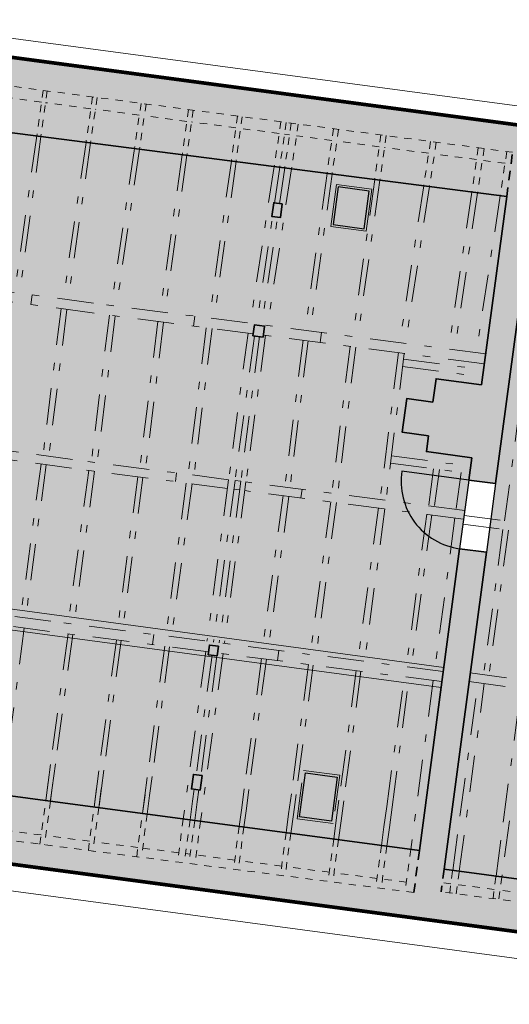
# Model space of a CAD drawing. Header units: metres. Extents: x 344110.3 to 344188.7, y 5709484.5 to 5709544.9.
# Tile 8 of 14: x 344134.2 to 344140.9, y 5709518.2 to 5709531.7. Entities that reach past the tile are written whole.
import ezdxf

# ---------------------------------------------------------------- set-up
doc = ezdxf.new("R2010")
doc.units = ezdxf.units.M
for name, pattern in [('AUSGEZOGEN', [0]), ('DASHDOT', [1, 0.5, -0.25, 0, -0.25]), ('DASHED', [19.05, 12.7, -6.35])]:
    doc.linetypes.add(name, pattern=pattern)
doc.layers.add('Bemassung', color=7, linetype='Continuous')
doc.layers.add('Polygonflächen', color=7, linetype='Continuous')
doc.layers.add('BGF', color=2, linetype='Continuous', plot=False)
for name, color, linetype, lineweight in [('Dach', 6, 'AUSGEZOGEN', 13), ('Fenster', 7, 'AUSGEZOGEN', 25), ('Schraffur', 8, 'Continuous', 25), ('Türen', 7, 'AUSGEZOGEN', 25), ('Unterzug', 7, 'DASHDOT', 18), ('Wand', 7, 'AUSGEZOGEN', 35)]:
    doc.layers.add(name, color=color, linetype=linetype, lineweight=lineweight)
doc.styles.get("Standard").update_dxf_attribs({"font": 'arial.ttf'})
doc.dimstyles.new('1', dxfattribs={"dimtxt": 0.2, "dimasz": 0.005, "dimexe": 0.08, "dimexo": 0, "dimgap": 0.05, "dimtad": 3, "dimzin": 3, "dimdsep": 46, "dimtxsty": 'Standard', "dimblk": '1000hands_BEMPFEIL', "dimcen": 1, "dimdle": 0.08, "dimse1": 1, "dimse2": 1, "dimclre": 256, "dimazin": 2, "dimtfac": 1, "dimtix": 1, "dimtmove": 2, "dimatfit": 3, "dimldrblk": '1000hands_BEMPFEIL', "dimfxl": 1, "dimtolj": 1, "dimtzin": 0, "dimarcsym": 0})
doc.dimstyles.new('Copy of 1', dxfattribs={"dimtxt": 0.2, "dimasz": 0.005, "dimexe": 0.08, "dimexo": 0, "dimgap": 0.05, "dimtad": 3, "dimdec": 0, "dimlfac": 100, "dimzin": 3, "dimdsep": 46, "dimtxsty": 'Standard', "dimblk": '1000hands_BEMPFEIL', "dimcen": 1, "dimdle": 0.08, "dimse1": 1, "dimse2": 1, "dimclre": 256, "dimazin": 2, "dimtfac": 1, "dimtdec": 0, "dimtix": 1, "dimtmove": 2, "dimatfit": 3, "dimldrblk": '1000hands_BEMPFEIL', "dimfxl": 1, "dimtolj": 1, "dimtzin": 0, "dimarcsym": 0})

# ---------------------------------------------------------------- blocks, each defined once
blk = doc.blocks.new('1000hands_BEMPFEIL')
at = {"color": 0}
for p, q in [((-25.4, 0), (25.4, 0)), ((-18, -18), (18, 18)), ((0, -25.4), (0, 25.4))]:
    blk.add_line(p, q, dxfattribs=at)
blk = doc.blocks.new('*D7')
at = {"layer": 'Bemassung', "color": 0, "lineweight": -2, "transparency": 16777216}
blk.add_line((344116.534, 5709540.097), (344113.808, 5709518.972), dxfattribs=at)
at = {"layer": 'Defpoints', "color": 0, "transparency": 16777216}
for p in [(344120.721, 5709539.562, 0.002), (344113.807, 5709518.967), (344151.381, 5709514.117, 0.002)]:
    blk.add_point(p, dxfattribs=at)
at = {"layer": 'Bemassung', "color": 0, "lineweight": -2, "transparency": 16777216, "xscale": 0.005, "yscale": 0.005, "zscale": 0.005}
for p, rotation in [((344116.535, 5709540.102), 82.6453569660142), ((344113.807, 5709518.967), 262.6453569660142)]:
    blk.add_blockref('1000hands_BEMPFEIL', p, dxfattribs=dict(at, rotation=rotation))
at = {"layer": 'Bemassung', "color": 0, "transparency": 16777216, "insert": (344115.02, 5709529.554), "char_height": 0.2, "attachment_point": 5, "rotation": 82.6454}
blk.add_mtext('\\A1;21.31', dxfattribs=at)
blk = doc.blocks.new('*D29')
at = {"layer": 'Bemassung', "color": 0, "lineweight": -2, "transparency": 16777216}
blk.add_line((344113.806, 5709518.962), (344113.568, 5709517.117), dxfattribs=at)
at = {"layer": 'Defpoints', "color": 0, "transparency": 16777216}
for p in [(344113.568, 5709517.112), (344151.381, 5709514.117, 0.002), (344151.133, 5709512.264, 0.002)]:
    blk.add_point(p, dxfattribs=at)
at = {"layer": 'Bemassung', "color": 0, "lineweight": -2, "transparency": 16777216, "xscale": 0.005, "yscale": 0.005, "zscale": 0.005}
for p, rotation in [((344113.807, 5709518.967), 82.6453569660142), ((344113.568, 5709517.112), 262.6453569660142)]:
    blk.add_blockref('1000hands_BEMPFEIL', p, dxfattribs=dict(at, rotation=rotation))
at = {"layer": 'Bemassung', "color": 0, "transparency": 16777216, "insert": (344113.536, 5709518.059), "char_height": 0.2, "attachment_point": 5, "rotation": 82.6454}
blk.add_mtext('\\A1;1.87', dxfattribs=at)
blk = doc.blocks.new('*D31')
at = {"layer": 'Bemassung', "color": 0, "lineweight": -2, "transparency": 16777216}
blk.add_line((344112.966, 5709520.265), (344112.398, 5709515.867), dxfattribs=at)
at = {"layer": 'Defpoints', "color": 0, "transparency": 16777216}
for p in [(344118.055, 5709519.613, 0.002), (344112.398, 5709515.862), (344150.949, 5709510.886, 0.002)]:
    blk.add_point(p, dxfattribs=at)
at = {"layer": 'Bemassung', "color": 0, "lineweight": -2, "transparency": 16777216, "xscale": 0.005, "yscale": 0.005, "zscale": 0.005}
for p, rotation in [((344112.967, 5709520.27), 82.6453569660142), ((344112.398, 5709515.862), 262.6453569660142)]:
    blk.add_blockref('1000hands_BEMPFEIL', p, dxfattribs=dict(at, rotation=rotation))
at = {"layer": 'Bemassung', "color": 0, "transparency": 16777216, "insert": (344112.534, 5709518.085), "char_height": 0.2, "attachment_point": 5, "rotation": 82.6454}
blk.add_mtext('\\A1;4.44', dxfattribs=at)
blk = doc.blocks.new('*D33')
at = {"layer": 'Bemassung', "color": 0, "lineweight": -2, "transparency": 16777216}
blk.add_line((344112.096, 5709521.332), (344111.482, 5709516.577), dxfattribs=at)
at = {"layer": 'Defpoints', "color": 0, "transparency": 16777216}
for p in [(344119.113, 5709520.431, 0.002), (344111.481, 5709516.572), (344151.592, 5709511.395, 0.002)]:
    blk.add_point(p, dxfattribs=at)
at = {"layer": 'Bemassung', "color": 0, "lineweight": -2, "transparency": 16777216, "xscale": 0.005, "yscale": 0.005, "zscale": 0.005}
for p, rotation in [((344112.096, 5709521.337), 82.6453569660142), ((344111.481, 5709516.572), 262.6453569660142)]:
    blk.add_blockref('1000hands_BEMPFEIL', p, dxfattribs=dict(at, rotation=rotation))
at = {"layer": 'Bemassung', "color": 0, "transparency": 16777216, "insert": (344111.638, 5709518.974), "char_height": 0.2, "attachment_point": 5, "rotation": 82.6454}
blk.add_mtext('\\A1;4.80', dxfattribs=at)
blk = doc.blocks.new('*D11')
at = {"layer": 'Bemassung', "color": 0, "lineweight": -2, "transparency": 16777216}
blk.add_line((344113.559, 5709540.481), (344110.415, 5709516.123), dxfattribs=at)
at = {"layer": 'Defpoints', "color": 0, "transparency": 16777216}
for p in [(344120.721, 5709539.562, 0.002), (344110.414, 5709516.118), (344150.949, 5709510.886, 0.002)]:
    blk.add_point(p, dxfattribs=at)
at = {"layer": 'Bemassung', "color": 0, "lineweight": -2, "transparency": 16777216, "xscale": 0.005, "yscale": 0.005, "zscale": 0.005}
for p, rotation in [((344113.56, 5709540.486), 82.6453569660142), ((344110.414, 5709516.118), 262.6453569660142)]:
    blk.add_blockref('1000hands_BEMPFEIL', p, dxfattribs=dict(at, rotation=rotation))
at = {"layer": 'Bemassung', "color": 0, "transparency": 16777216, "insert": (344111.836, 5709528.322), "char_height": 0.2, "attachment_point": 5, "rotation": 82.6454}
blk.add_mtext('\\A1;24.57', dxfattribs=at)
blk = doc.blocks.new('*D56')
at = {"layer": 'Bemassung', "color": 0, "lineweight": -2, "transparency": 16777216}
blk.add_line((344128.572, 5709510.567), (344138.274, 5709509.314), dxfattribs=at)
at = {"layer": 'Defpoints', "color": 0, "transparency": 16777216}
for p in [(344139.7, 5709520.319, 0.002), (344129.658, 5709519.022, 0.002), (344138.279, 5709509.314)]:
    blk.add_point(p, dxfattribs=at)
at = {"layer": 'Bemassung', "color": 0, "lineweight": -2, "transparency": 16777216, "xscale": 0.005, "yscale": 0.005, "zscale": 0.005}
for p, rotation in [((344128.567, 5709510.567), 172.6453569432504), ((344138.279, 5709509.314), 352.6453569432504)]:
    blk.add_blockref('1000hands_BEMPFEIL', p, dxfattribs=dict(at, rotation=rotation))
at = {"layer": 'Bemassung', "color": 0, "transparency": 16777216, "insert": (344133.442, 5709510.091), "char_height": 0.2, "attachment_point": 5, "rotation": 352.6454}
blk.add_mtext('\\A1;9.79', dxfattribs=at)
blk = doc.blocks.new('*D16')
at = {"layer": 'Bemassung', "color": 0, "lineweight": -2, "transparency": 16777216}
blk.add_line((344116.956, 5709511.058), (344154.936, 5709506.156), dxfattribs=at)
at = {"layer": 'Defpoints', "color": 0, "transparency": 16777216}
for p in [(344157.312, 5709524.523, 0.002), (344118.055, 5709519.613, 0.002), (344154.941, 5709506.155)]:
    blk.add_point(p, dxfattribs=at)
at = {"layer": 'Bemassung', "color": 0, "lineweight": -2, "transparency": 16777216, "xscale": 0.005, "yscale": 0.005, "zscale": 0.005}
for p, rotation in [((344116.951, 5709511.058), 172.6453569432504), ((344154.941, 5709506.155), 352.6453569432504)]:
    blk.add_blockref('1000hands_BEMPFEIL', p, dxfattribs=dict(at, rotation=rotation))
at = {"layer": 'Bemassung', "color": 0, "transparency": 16777216, "insert": (344135.965, 5709508.758), "char_height": 0.2, "attachment_point": 5, "rotation": 352.6454}
blk.add_mtext('\\A1;38.30', dxfattribs=at)
blk = doc.blocks.new('*D59')
at = {"layer": 'Bemassung', "color": 0, "lineweight": -2, "transparency": 16777216}
for p, q in [((344138.274, 5709509.314), (344138.269, 5709509.315)), ((344138.279, 5709509.314), (344138.645, 5709509.266)), ((344138.65, 5709509.266), (344138.655, 5709509.265))]:
    blk.add_line(p, q, dxfattribs=at)
at = {"layer": 'Defpoints', "color": 0, "transparency": 16777216}
for p in [(344139.7, 5709520.319, 0.002), (344140.038, 5709520.062, 0.002), (344138.645, 5709509.266)]:
    blk.add_point(p, dxfattribs=at)
at = {"layer": 'Bemassung', "color": 0, "lineweight": -2, "transparency": 16777216, "xscale": 0.005, "yscale": 0.005, "zscale": 0.005}
for p, rotation in [((344138.279, 5709509.314), 352.6453569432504), ((344138.645, 5709509.266), 172.6453569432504)]:
    blk.add_blockref('1000hands_BEMPFEIL', p, dxfattribs=dict(at, rotation=rotation))
at = {"layer": 'Bemassung', "color": 0, "transparency": 16777216, "insert": (344138.482, 5709509.441), "char_height": 0.2, "attachment_point": 5, "rotation": 352.6454}
blk.add_mtext('\\A1;37', dxfattribs=at)
blk = doc.blocks.new('*D60')
at = {"layer": 'Bemassung', "color": 0, "lineweight": -2, "transparency": 16777216}
blk.add_line((344138.65, 5709509.266), (344146.848, 5709508.208), dxfattribs=at)
at = {"layer": 'Defpoints', "color": 0, "transparency": 16777216}
for p in [(344148.421, 5709520.353, 0.002), (344140.038, 5709520.062, 0.002), (344146.853, 5709508.207)]:
    blk.add_point(p, dxfattribs=at)
at = {"layer": 'Bemassung', "color": 0, "lineweight": -2, "transparency": 16777216, "xscale": 0.005, "yscale": 0.005, "zscale": 0.005}
for p, rotation in [((344138.645, 5709509.266), 172.6453569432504), ((344146.853, 5709508.207), 352.6453569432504)]:
    blk.add_blockref('1000hands_BEMPFEIL', p, dxfattribs=dict(at, rotation=rotation))
at = {"layer": 'Bemassung', "color": 0, "transparency": 16777216, "insert": (344142.769, 5709508.888), "char_height": 0.2, "attachment_point": 5, "rotation": 352.6454}
blk.add_mtext('\\A1;8.28', dxfattribs=at)
blk = doc.blocks.new('*D2')
at = {"layer": 'Bemassung', "color": 0, "lineweight": -2, "transparency": 16777216}
blk.add_line((344116.828, 5709510.066), (344161.617, 5709504.285), dxfattribs=at)
at = {"layer": 'Defpoints', "color": 0, "transparency": 16777216}
for p in [(344118.055, 5709519.613, 0.002), (344162.279, 5709509.372, 0.002), (344161.622, 5709504.284)]:
    blk.add_point(p, dxfattribs=at)
at = {"layer": 'Bemassung', "color": 0, "lineweight": -2, "transparency": 16777216, "xscale": 0.005, "yscale": 0.005, "zscale": 0.005}
for p, rotation in [((344116.823, 5709510.067), 172.6453569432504), ((344161.622, 5709504.284), 352.6453569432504)]:
    blk.add_blockref('1000hands_BEMPFEIL', p, dxfattribs=dict(at, rotation=rotation))
at = {"layer": 'Bemassung', "color": 0, "transparency": 16777216, "insert": (344139.242, 5709507.326), "char_height": 0.2, "attachment_point": 5, "rotation": 352.6454}
blk.add_mtext('\\A1;45.17', dxfattribs=at)

msp = doc.modelspace()

# ---------------------------------------------------------------- hatches: boundary and pattern name
at = {"layer": 'Polygonflächen'}
h = msp.add_hatch(color=134, dxfattribs=at)
h.dxf.hatch_style = 1
h.paths.add_polyline_path([(344139.825, 5709526.012), (344139.465, 5709526.06), (344139.527, 5709526.522), (344139.886, 5709526.474), (344139.929, 5709526.795), (344140.554, 5709526.712), (344140.899, 5709529.295), (344131.12, 5709530.555), (344131.987, 5709537.014), (344121.527, 5709538.494), (344119.113, 5709520.431), (344129.658, 5709519.022), (344130.004, 5709521.614), (344139.7, 5709520.319), (344140.253, 5709524.462), (344140.379, 5709525.404), (344140.42, 5709525.711), (344139.796, 5709525.794)])
h = msp.add_hatch(color=134, dxfattribs=at)
h.dxf.hatch_style = 1
h.paths.add_polyline_path([(344148.726, 5709523.239), (344148.838, 5709524.082), (344149.406, 5709528.331), (344141.289, 5709529.415), (344140.746, 5709525.355), (344140.62, 5709524.413), (344140.038, 5709520.062), (344151.695, 5709518.504), (344151.868, 5709519.803), (344148.33, 5709520.275)])
h.paths.add_polyline_path([(344141.635, 5709526.043), (344141.149, 5709526.108), (344141.238, 5709526.772), (344141.723, 5709526.707)], flags=16)
at = {"layer": 'Schraffur'}
h = msp.add_hatch(color=256, dxfattribs=at)
h.dxf.hatch_style = 1
h.paths.add_polyline_path([(344133.091, 5709537.909), (344120.721, 5709539.562), (344118.055, 5709519.613), (344130.425, 5709517.96), (344130.775, 5709520.577), (344151.868, 5709517.758), (344151.725, 5709516.694), (344152.062, 5709516.649), (344152.072, 5709516.719), (344152.3, 5709516.688), (344152.31, 5709516.766), (344152.421, 5709516.751), (344152.479, 5709517.183), (344152.368, 5709517.198), (344152.779, 5709520.276), (344152.898, 5709520.26), (344152.951, 5709520.657), (344152.673, 5709520.694), (344153.206, 5709524.682), (344154.567, 5709524.518), (344154.616, 5709524.884), (344153.386, 5709525.048), (344153.417, 5709525.276), (344152.614, 5709525.383), (344151.88, 5709519.891), (344148.421, 5709520.353), (344148.805, 5709523.229), (344148.726, 5709523.239), (344148.33, 5709520.275), (344150.076, 5709520.042), (344150.714, 5709519.957), (344151.868, 5709519.803), (344151.695, 5709518.504), (344140.038, 5709520.062), (344140.62, 5709524.413), (344140.253, 5709524.462), (344139.7, 5709520.319), (344130.004, 5709521.614), (344129.658, 5709519.022), (344119.113, 5709520.431), (344121.527, 5709538.494), (344131.983, 5709537.015), (344131.12, 5709530.555), (344140.899, 5709529.295), (344140.554, 5709526.712), (344139.929, 5709526.795), (344139.886, 5709526.474), (344139.527, 5709526.522), (344139.465, 5709526.06), (344139.825, 5709526.012), (344139.796, 5709525.794), (344140.42, 5709525.711), (344140.379, 5709525.404), (344140.746, 5709525.355), (344141.288, 5709529.415), (344149.406, 5709528.331), (344149.056, 5709525.707), (344148.838, 5709524.082), (344148.918, 5709524.071), (344149.135, 5709525.697), (344149.485, 5709528.32), (344153.163, 5709527.829), (344153.04, 5709526.91), (344152.822, 5709526.939), (344152.739, 5709526.315), (344153.522, 5709526.21), (344154.593, 5709534.229), (344155.479, 5709534.11), (344155.513, 5709534.368), (344155.599, 5709534.357), (344155.633, 5709534.614), (344155.138, 5709534.681), (344154.102, 5709534.859), (344153.272, 5709528.645), (344132.229, 5709531.456)])

# ---------------------------------------------------------------- linework, layer by layer
at = {"layer": 'BGF', "const_width": 0.05, "elevation": 0.002}
for points in [[(344153.272, 5709528.645), (344132.229, 5709531.456), (344133.091, 5709537.909), (344120.721, 5709539.562), (344118.055, 5709519.613)], [(344118.055, 5709519.613), (344130.425, 5709517.96), (344130.775, 5709520.577), (344148.646, 5709518.189), (344147.887, 5709512.586), (344151.106, 5709512.136), (344150.949, 5709510.886), (344162.279, 5709509.372)]]:
    msp.add_lwpolyline(points, dxfattribs=at)
at = {"layer": 'Dach', "elevation": 0.002}
for points in [[(344152.474, 5709529.014), (344132.511, 5709531.681)], [(344148.597, 5709517.828), (344131.044, 5709520.174), (344130.697, 5709517.577)]]:
    msp.add_lwpolyline(points, dxfattribs=at)
msp.add_lwpolyline([(344139.046, 5709529.395), (344138.56, 5709529.46), (344138.483, 5709528.885), (344138.969, 5709528.821)], close=True, dxfattribs=at)
at = {"layer": 'Fenster', "elevation": 0.002}
for points in [[(344139.012, 5709529.37), (344138.586, 5709529.427), (344138.517, 5709528.911), (344138.943, 5709528.854)], [(344138.492, 5709520.722), (344138.056, 5709520.781), (344138.137, 5709521.385), (344138.573, 5709521.327)]]:
    msp.add_lwpolyline(points, close=True, dxfattribs=at)
at = {"layer": 'Polygonflächen', "elevation": 0.002}
msp.add_lwpolyline([(344131.987, 5709537.014), (344131.12, 5709530.555), (344140.899, 5709529.295), (344140.554, 5709526.712), (344139.929, 5709526.795), (344139.886, 5709526.474), (344139.527, 5709526.522), (344139.465, 5709526.06), (344139.825, 5709526.012), (344139.796, 5709525.794), (344140.42, 5709525.711), (344140.379, 5709525.404), (344140.253, 5709524.462), (344139.7, 5709520.319), (344130.004, 5709521.614), (344129.658, 5709519.022), (344119.113, 5709520.431), (344121.527, 5709538.494)], close=True, dxfattribs=at)
msp.add_lwpolyline([(344140.038, 5709520.062), (344151.695, 5709518.504), (344151.868, 5709519.803), (344148.33, 5709520.275), (344148.726, 5709523.239), (344148.838, 5709524.082), (344149.406, 5709528.331), (344141.289, 5709529.415), (344140.746, 5709525.355), (344140.62, 5709524.413), (344140.038, 5709520.062)], dxfattribs=at)
at = {"layer": 'Türen', "elevation": 0.002}
msp.add_lwpolyline([(344140.379, 5709525.404), (344139.461, 5709525.526, 0.419358), (344140.253, 5709524.462, 0.414214)], format="xyb", dxfattribs=at)
at = {"layer": 'Unterzug'}
for p, q in [((344134.367, 5709527.812, 0.002), (344134.385, 5709527.946, 0.002)), ((344136.601, 5709527.518, 0.002), (344136.619, 5709527.653, 0.002)), ((344138.338, 5709527.292, 0.002), (344138.357, 5709527.429, 0.002)), ((344136.35, 5709525.382, 0.002), (344136.366, 5709525.501, 0.002)), ((344138.074, 5709525.159, 0.002), (344138.09, 5709525.277, 0.002)), ((344136.036, 5709523.145, 0.002), (344136.054, 5709523.286, 0.002)), ((344137.752, 5709522.926, 0.002), (344137.771, 5709523.066, 0.002)), ((344134.57, 5709521.004, 0.002), (344134.639, 5709521.52, 0.002)), ((344134.703, 5709521.511, 0.002), (344134.635, 5709520.996, 0.002)), ((344135.234, 5709520.916, 0.002), (344135.303, 5709521.431, 0.002)), ((344135.368, 5709521.422, 0.002), (344135.299, 5709520.907, 0.002)), ((344134.605, 5709521.262, 0.002), (344134.605, 5709521.262, 0.002)), ((344135.898, 5709520.827, 0.002), (344135.967, 5709521.342, 0.002)), ((344136.032, 5709521.334, 0.002), (344135.997, 5709521.076, 0.002)), ((344136.587, 5709520.997, 0.002), (344136.609, 5709521.16, 0.002)), ((344136.673, 5709521.151, 0.002), (344136.651, 5709520.989, 0.002)), ((344137.261, 5709520.907, 0.002), (344137.295, 5709521.165, 0.002)), ((344137.36, 5709521.156, 0.002), (344137.325, 5709520.898, 0.002)), ((344137.905, 5709520.821, 0.002), (344137.942, 5709521.098, 0.002)), ((344138.007, 5709521.09, 0.002), (344137.97, 5709520.812, 0.002)), ((344138.559, 5709520.734, 0.002), (344138.596, 5709521.011, 0.002)), ((344138.661, 5709521.002, 0.002), (344138.624, 5709520.725, 0.002)), ((344139.214, 5709520.646, 0.002), (344139.251, 5709520.924, 0.002)), ((344139.325, 5709520.914, 0.002), (344139.288, 5709520.636, 0.002)), ((344140.157, 5709520.046, 0.002), (344140.261, 5709520.819, 0.002)), ((344140.752, 5709519.966, 0.002), (344140.855, 5709520.739, 0.002)), ((344140.935, 5709520.729, 0.002), (344140.831, 5709519.956, 0.002))]:
    msp.add_line(p, q, dxfattribs=at)
at = {"layer": 'Unterzug', "linetype": 'DASHED', "ltscale": 0.005}
for p, q in [((344134.49, 5709520.407, 0.002), (344134.57, 5709521.004, 0.002)), ((344134.635, 5709520.996, 0.002), (344134.555, 5709520.398, 0.002)), ((344135.155, 5709520.321, 0.002), (344135.234, 5709520.916, 0.002)), ((344135.299, 5709520.907, 0.002), (344135.219, 5709520.312, 0.002)), ((344135.819, 5709520.235, 0.002), (344135.898, 5709520.827, 0.002)), ((344140.116, 5709519.737, 0.002), (344140.157, 5709520.046, 0.002)), ((344140.711, 5709519.66, 0.002), (344140.752, 5709519.966, 0.002)), ((344140.831, 5709519.956, 0.002), (344140.79, 5709519.649, 0.002))]:
    msp.add_line(p, q, dxfattribs=at)
at = {"layer": 'Unterzug', "linetype": 'DASHED', "ltscale": 0.005, "elevation": 0.002}
for points in [[(344140.98, 5709529.902), (344131.72, 5709531.123)], [(344134.533, 5709530.752), (344134.446, 5709530.127)], [(344134.589, 5709530.744), (344134.504, 5709530.119)], [(344134.511, 5709530.591), (344134.04, 5709530.653)], [(344135.189, 5709530.501), (344134.567, 5709530.583)], [(344135.213, 5709530.662), (344135.123, 5709530.039)], [(344135.275, 5709530.654), (344135.186, 5709530.031)], [(344135.879, 5709530.574), (344135.788, 5709529.954)], [(344135.855, 5709530.413), (344135.252, 5709530.493)], [(344135.948, 5709530.565), (344135.857, 5709529.945)], [(344136.531, 5709530.488), (344136.444, 5709529.869)], [(344136.595, 5709530.48), (344136.509, 5709529.861)], [(344136.508, 5709530.327), (344135.925, 5709530.404)], [(344137.182, 5709530.238), (344136.573, 5709530.319)], [(344137.205, 5709530.399), (344137.119, 5709529.782)], [(344137.269, 5709530.391), (344137.183, 5709529.774)], [(344137.8, 5709530.321), (344137.706, 5709529.706)], [(344137.872, 5709530.311), (344137.782, 5709529.697)], [(344137.941, 5709530.302), (344137.851, 5709529.688)], [(344137.775, 5709530.16), (344137.247, 5709530.23)], [(344138.038, 5709530.29), (344137.944, 5709529.676)], [(344138.519, 5709530.226), (344138.433, 5709529.613)], [(344138.588, 5709530.217), (344138.502, 5709529.604)], [(344137.917, 5709530.141), (344137.848, 5709530.15)], [(344138.496, 5709530.065), (344138.013, 5709530.129)], [(344139.15, 5709529.979), (344138.565, 5709530.056)], [(344139.173, 5709530.14), (344139.087, 5709529.528)], [(344139.242, 5709530.131), (344139.157, 5709529.519)], [(344139.852, 5709530.05), (344139.759, 5709529.442)], [(344139.931, 5709530.04), (344139.838, 5709529.432)], [(344139.827, 5709529.889), (344139.22, 5709529.97)], [(344140.508, 5709529.964), (344140.42, 5709529.357)], [(344140.588, 5709529.953), (344140.499, 5709529.346)], [(344140.9, 5709529.912), (344140.809, 5709529.306)], [(344140.485, 5709529.803), (344139.906, 5709529.879)], [(344140.876, 5709529.751), (344140.564, 5709529.792)], [(344139.623, 5709519.743), (344130.314, 5709520.947), (344130.038, 5709518.448)], [(344135.963, 5709520.818), (344135.884, 5709520.226)], [(344136.458, 5709520.752), (344136.379, 5709520.162)], [(344136.552, 5709520.739), (344136.474, 5709520.15)], [(344136.617, 5709520.731), (344136.538, 5709520.142)], [(344136.696, 5709520.72), (344136.618, 5709520.131)], [(344134.507, 5709520.533), (344133.907, 5709520.611)], [(344137.226, 5709520.649), (344137.148, 5709520.063)], [(344137.291, 5709520.641), (344137.213, 5709520.054)], [(344135.172, 5709520.447), (344134.572, 5709520.525)], [(344135.836, 5709520.361), (344135.236, 5709520.439)], [(344137.871, 5709520.563), (344137.793, 5709519.979)], [(344137.935, 5709520.555), (344137.857, 5709519.971)], [(344138.525, 5709520.476), (344138.447, 5709519.895)], [(344138.589, 5709520.467), (344138.512, 5709519.886)], [(344136.396, 5709520.289), (344135.901, 5709520.353)], [(344139.179, 5709520.388), (344139.102, 5709519.81)], [(344139.253, 5709520.378), (344139.176, 5709519.8)], [(344139.581, 5709520.335), (344139.504, 5709519.758)], [(344136.555, 5709520.268), (344136.491, 5709520.277)], [(344137.165, 5709520.189), (344136.634, 5709520.258)], [(344137.81, 5709520.106), (344137.229, 5709520.181)], [(344138.464, 5709520.021), (344137.874, 5709520.098)], [(344140.205, 5709519.726), (344140.247, 5709520.034)], [(344139.119, 5709519.937), (344138.529, 5709520.013)], [(344139.52, 5709519.885), (344139.193, 5709519.927)], [(344140.133, 5709519.864), (344140.014, 5709519.879)], [(344140.728, 5709519.786), (344140.222, 5709519.852)], [(344141.343, 5709519.706), (344140.807, 5709519.776)], [(344151.658, 5709518.229), (344139.997, 5709519.753)]]:
    msp.add_lwpolyline(points, dxfattribs=at)
at = {"layer": 'Unterzug', "elevation": 0.002}
for points in [[(344134.446, 5709530.127), (344134.145, 5709527.979)], [(344134.504, 5709530.119), (344134.213, 5709527.97)], [(344135.123, 5709530.039), (344134.812, 5709527.889)], [(344135.186, 5709530.031), (344134.878, 5709527.88)], [(344135.788, 5709529.954), (344135.473, 5709527.801)], [(344135.857, 5709529.945), (344135.543, 5709527.792)], [(344136.444, 5709529.869), (344136.143, 5709527.715)], [(344136.509, 5709529.861), (344136.207, 5709527.706)], [(344137.119, 5709529.782), (344136.817, 5709527.628)], [(344137.183, 5709529.774), (344136.882, 5709527.619)], [(344137.706, 5709529.706), (344137.377, 5709527.555)], [(344137.782, 5709529.697), (344137.467, 5709527.544)], [(344137.851, 5709529.688), (344137.536, 5709527.535)], [(344137.944, 5709529.676), (344137.615, 5709527.523)], [(344138.433, 5709529.613), (344138.131, 5709527.458)], [(344138.502, 5709529.604), (344138.201, 5709527.449)], [(344139.087, 5709529.528), (344138.786, 5709527.374)], [(344139.157, 5709529.519), (344138.855, 5709527.365)], [(344139.759, 5709529.442), (344139.431, 5709527.291)], [(344139.838, 5709529.432), (344139.51, 5709527.28)], [(344140.42, 5709529.357), (344140.105, 5709527.204)], [(344140.499, 5709529.346), (344140.185, 5709527.193)], [(344140.809, 5709529.306), (344140.482, 5709527.155)], [(344140.611, 5709527.138), (344135.225, 5709527.833), (344133.639, 5709528.047)], [(344137.419, 5709527.412), (344135.207, 5709527.699), (344133.621, 5709527.913)], [(344134.781, 5709527.756), (344134.532, 5709525.742)], [(344134.861, 5709527.746), (344134.612, 5709525.731)], [(344135.445, 5709527.668), (344135.196, 5709525.653)], [(344135.525, 5709527.658), (344135.276, 5709525.642)], [(344136.11, 5709527.582), (344135.861, 5709525.567)], [(344136.189, 5709527.571), (344135.94, 5709525.557)], [(344136.774, 5709527.495), (344136.525, 5709525.481)], [(344136.854, 5709527.485), (344136.605, 5709525.47)], [(344137.349, 5709527.421), (344137.081, 5709525.409)], [(344137.435, 5709527.381), (344137.17, 5709525.397)], [(344137.505, 5709527.372), (344137.249, 5709525.387)], [(344137.588, 5709527.391), (344137.319, 5709525.378)], [(344140.592, 5709527), (344137.558, 5709527.394)], [(344138.103, 5709527.323), (344137.854, 5709525.308)], [(344138.172, 5709527.314), (344137.923, 5709525.299)], [(344138.748, 5709527.239), (344138.499, 5709525.224)], [(344138.827, 5709527.229), (344138.578, 5709525.214)], [(344139.412, 5709527.153), (344139.163, 5709525.138)], [(344139.491, 5709527.143), (344139.242, 5709525.128)], [(344139.482, 5709527.064), (344140.581, 5709526.917)], [(344139.469, 5709526.964), (344140.568, 5709526.817)], [(344140.869, 5709524.844), (344141.126, 5709526.767)], [(344137.081, 5709525.409), (344134.939, 5709525.687), (344133.352, 5709525.901)], [(344137.065, 5709525.29), (344134.923, 5709525.568), (344133.336, 5709525.782)], [(344139.318, 5709525.737), (344140.404, 5709525.592)], [(344134.506, 5709525.624), (344134.226, 5709523.523)], [(344134.576, 5709525.615), (344134.295, 5709523.513)], [(344139.304, 5709525.638), (344140.391, 5709525.493)], [(344135.161, 5709525.537), (344134.88, 5709523.436)], [(344135.24, 5709525.527), (344134.959, 5709523.426)], [(344135.835, 5709525.449), (344135.554, 5709523.35)], [(344135.904, 5709525.44), (344135.624, 5709523.341)], [(344139.895, 5709525.559), (344139.828, 5709525.052)], [(344139.975, 5709525.548), (344139.907, 5709525.041)], [(344140.272, 5709525.509), (344140.204, 5709525.003)], [(344136.499, 5709525.363), (344136.22, 5709523.271)], [(344136.579, 5709525.353), (344136.299, 5709523.261)], [(344137.081, 5709525.409), (344136.784, 5709523.192)], [(344137.17, 5709525.397), (344136.874, 5709523.181)], [(344137.249, 5709525.387), (344136.953, 5709523.171)], [(344137.319, 5709525.378), (344137.022, 5709523.162)], [(344137.249, 5709525.387), (344137.17, 5709525.397)], [(344140.323, 5709524.987), (344137.319, 5709525.378)], [(344140.379, 5709525.404), (344140.253, 5709524.462)], [(344137.233, 5709525.268), (344137.154, 5709525.278)], [(344140.307, 5709524.869), (344137.303, 5709525.259)], [(344137.828, 5709525.19), (344137.548, 5709523.094)], [(344137.908, 5709525.18), (344137.627, 5709523.084)], [(344138.483, 5709525.105), (344138.203, 5709523.011)], [(344138.562, 5709525.095), (344138.282, 5709523.001)], [(344139.137, 5709525.021), (344138.857, 5709522.927)], [(344139.227, 5709525.009), (344138.947, 5709522.915)], [(344139.802, 5709524.936), (344139.522, 5709522.842)], [(344139.869, 5709524.927), (344139.589, 5709522.833)], [(344140.314, 5709524.918), (344152.337, 5709523.311)], [(344140.188, 5709524.884), (344139.909, 5709522.792)], [(344140.298, 5709524.799), (344152.321, 5709523.192)], [(344140.848, 5709524.726), (344140.582, 5709522.733)], [(344140.923, 5709524.716), (344140.656, 5709522.723)], [(344140.028, 5709522.777), (344134.642, 5709523.466), (344128.537, 5709524.292), (344127.567, 5709524.428)], [(344136.805, 5709523.047), (344134.623, 5709523.326), (344128.519, 5709524.151), (344127.548, 5709524.287)], [(344134.276, 5709523.373), (344134.039, 5709521.6)], [(344134.876, 5709523.293), (344134.639, 5709521.52)], [(344134.94, 5709523.284), (344134.703, 5709521.511)], [(344135.541, 5709523.208), (344135.303, 5709521.431)], [(344135.605, 5709523.2), (344135.368, 5709521.422)], [(344136.205, 5709523.124), (344135.967, 5709521.342)], [(344136.27, 5709523.115), (344136.032, 5709521.334)], [(344136.766, 5709523.052), (344136.458, 5709520.752)], [(344137.004, 5709523.022), (344136.696, 5709520.72)], [(344140.009, 5709522.638), (344136.929, 5709523.031)], [(344136.854, 5709522.999), (344136.635, 5709521.358)], [(344136.919, 5709522.991), (344136.7, 5709521.349)], [(344137.534, 5709522.954), (344137.295, 5709521.165)], [(344137.599, 5709522.946), (344137.36, 5709521.156)], [(344138.179, 5709522.872), (344137.942, 5709521.098)], [(344138.244, 5709522.864), (344138.007, 5709521.09)], [(344138.834, 5709522.788), (344138.596, 5709521.011)], [(344138.898, 5709522.78), (344138.661, 5709521.002)], [(344140.399, 5709522.758), (344148.517, 5709521.673)], [(344139.251, 5709520.924), (344139.494, 5709522.704)], [(344139.325, 5709520.914), (344139.558, 5709522.696)], [(344139.89, 5709522.653), (344139.581, 5709520.335)], [(344140.247, 5709520.034), (344140.591, 5709522.611)], [(344140.261, 5709520.819), (344140.502, 5709522.623)], [(344140.383, 5709522.639), (344144.268, 5709522.12)], [(344140.855, 5709520.739), (344141.096, 5709522.543)], [(344134.605, 5709521.262), (344134.57, 5709521.004)], [(344134.669, 5709521.253), (344134.635, 5709520.996)], [(344135.269, 5709521.173), (344135.234, 5709520.916)], [(344135.333, 5709521.165), (344135.299, 5709520.907)], [(344135.933, 5709521.085), (344135.898, 5709520.827)], [(344135.997, 5709521.076), (344135.963, 5709520.818)], [(344136.587, 5709520.997), (344136.552, 5709520.739)], [(344136.651, 5709520.989), (344136.617, 5709520.731)], [(344137.261, 5709520.907), (344137.226, 5709520.649)], [(344137.325, 5709520.898), (344137.291, 5709520.641)], [(344137.905, 5709520.821), (344137.871, 5709520.563)], [(344137.97, 5709520.812), (344137.935, 5709520.555)], [(344138.559, 5709520.734), (344138.525, 5709520.476)], [(344138.624, 5709520.725), (344138.589, 5709520.467)], [(344139.214, 5709520.646), (344139.179, 5709520.388)], [(344139.288, 5709520.636), (344139.253, 5709520.378)]]:
    msp.add_lwpolyline(points, dxfattribs=at)
at = {"layer": 'Unterzug', "linetype": 'ByBlock', "elevation": 0.002}
msp.add_lwpolyline([(344139.999, 5709522.558), (344130.347, 5709523.848), (344130.386, 5709524.137), (344140.035, 5709522.832)], dxfattribs=at)
at = {"layer": 'Unterzug', "elevation": 0.002}
msp.add_lwpolyline([(344138.518, 5709520.689), (344138.022, 5709520.755), (344138.111, 5709521.419), (344138.607, 5709521.353)], close=True, dxfattribs=at)
at = {"layer": 'Wand', "elevation": 0.002}
for points in [[(344132.229, 5709531.456), (344153.272, 5709528.645)], [(344131.12, 5709530.555), (344140.899, 5709529.295)], [(344141.288, 5709529.415), (344140.746, 5709525.355)], [(344140.899, 5709529.295), (344140.554, 5709526.712)], [(344140.554, 5709526.712), (344139.929, 5709526.795), (344139.886, 5709526.474)], [(344139.825, 5709526.012), (344139.465, 5709526.06), (344139.527, 5709526.522), (344139.886, 5709526.474)], [(344139.825, 5709526.012), (344139.796, 5709525.794), (344140.42, 5709525.711)], [(344140.42, 5709525.711), (344140.379, 5709525.404)], [(344140.746, 5709525.355), (344140.379, 5709525.404)], [(344140.253, 5709524.462), (344139.7, 5709520.319)], [(344140.62, 5709524.413), (344140.038, 5709520.062)], [(344140.62, 5709524.413), (344140.253, 5709524.462)], [(344130.004, 5709521.614), (344139.7, 5709520.319)], [(344130.775, 5709520.577), (344151.868, 5709517.758)], [(344140.038, 5709520.062), (344151.695, 5709518.504)]]:
    msp.add_lwpolyline(points, dxfattribs=at)
at = {"layer": 'Wand', "linetype": 'DASHED', "ltscale": 0.01, "elevation": 0.002}
for points in [[(344140.899, 5709529.295), (344140.979, 5709529.902)], [(344139.7, 5709520.319), (344139.623, 5709519.743)], [(344140.038, 5709520.062), (344139.997, 5709519.753)]]:
    msp.add_lwpolyline(points, dxfattribs=at)
at = {"layer": 'Wand', "elevation": 0.002}
for points in [[(344137.818, 5709529.194), (344137.7, 5709529.21), (344137.674, 5709529.022), (344137.793, 5709529.006)], [(344137.554, 5709527.365), (344137.415, 5709527.384), (344137.435, 5709527.532), (344137.574, 5709527.514)], [(344136.924, 5709522.99), (344136.8, 5709523.007), (344136.818, 5709523.14), (344136.942, 5709523.124)], [(344136.689, 5709521.149), (344136.57, 5709521.165), (344136.597, 5709521.363), (344136.716, 5709521.347)]]:
    msp.add_lwpolyline(points, close=True, dxfattribs=at)

# ---------------------------------------------------------------- dimensions: what is measured, and where the dimension line sits
at = {"layer": 'Bemassung'}
for base, p1, p2, angle, dimstyle, picture, middle in [((344110.414, 5709516.118), (344120.721, 5709539.562, 0.002), (344150.949, 5709510.886, 0.002), 82.6454, '1', '*D11', (344111.836, 5709528.322)), ((344113.807, 5709518.967), (344120.721, 5709539.562, 0.002), (344151.381, 5709514.117, 0.002), 82.6454, '1', '*D7', (344115.02, 5709529.554)), ((344154.9407, 5709506.1549), (344118.0553, 5709519.613, 0.002), (344157.3115, 5709524.5233, 0.002), 352.6454, '1', '*D16', (344135.9654, 5709508.7575)), ((344111.481, 5709516.572), (344119.113, 5709520.431, 0.002), (344151.592, 5709511.395, 0.002), 82.6454, '1', '*D33', (344111.638, 5709518.974)), ((344112.398, 5709515.862), (344118.055, 5709519.613, 0.002), (344150.949, 5709510.886, 0.002), 82.6454, '1', '*D31', (344112.534, 5709518.085)), ((344138.279, 5709509.314), (344129.658, 5709519.022, 0.002), (344139.7, 5709520.319, 0.002), 352.6454, '1', '*D56', (344133.442, 5709510.091)), ((344138.645, 5709509.266), (344139.7, 5709520.319, 0.002), (344140.038, 5709520.062, 0.002), 352.6454, 'Copy of 1', '*D59', (344138.482, 5709509.441)), ((344146.853, 5709508.207), (344140.038, 5709520.062, 0.002), (344148.421, 5709520.353, 0.002), 352.6454, '1', '*D60', (344142.769, 5709508.888)), ((344161.622, 5709504.284), (344118.055, 5709519.613, 0.002), (344162.279, 5709509.372, 0.002), 352.6454, '1', '*D2', (344139.242, 5709507.326)), ((344113.568, 5709517.112), (344151.381, 5709514.117, 0.002), (344151.133, 5709512.264, 0.002), 82.6454, '1', '*D29', (344113.536, 5709518.059))]:
    dim = msp.add_linear_dim(base=base, p1=p1, p2=p2, angle=angle, dimstyle=dimstyle, dxfattribs=at)
    dim.commit()
    dim.dimension.update_dxf_attribs({"geometry": picture, "text_midpoint": middle})

doc.saveas('drawing.dxf')
